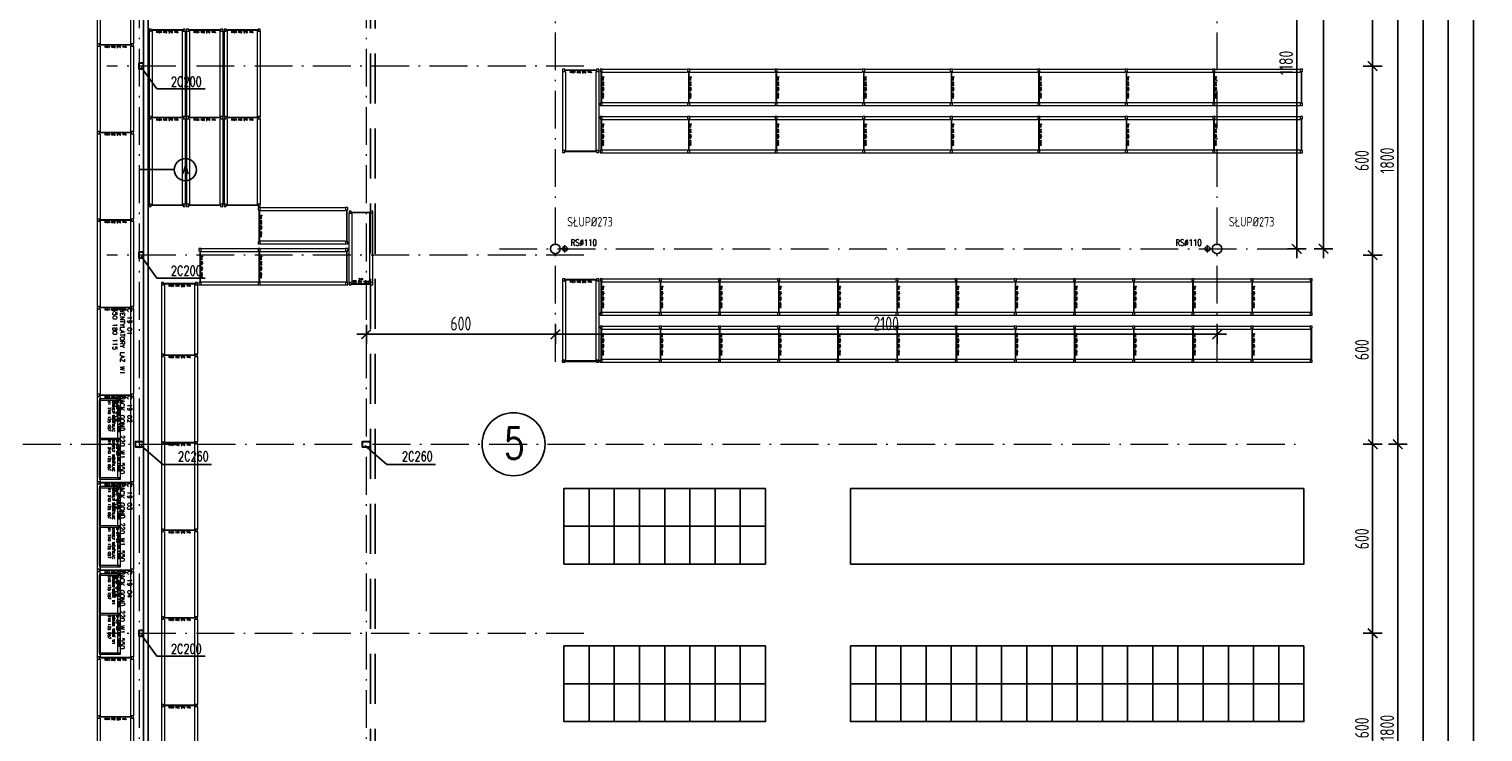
# Model space of a CAD drawing. Extents: x 153948 to 285449, y -89387 to -60195.
# Tile 80 of 108: x 259210 to 263824, y -82992 to -80762. Entities that reach past the tile are written whole.
import ezdxf
from ezdxf.enums import TextEntityAlignment as Align

# ---------------------------------------------------------------- set-up
doc = ezdxf.new("R2010")
doc.units = 0
doc.header["$LTSCALE"] = 100
doc.header["$MEASUREMENT"] = 0
doc.header["$PDMODE"] = 1
doc.linetypes.add('ACAD_ISO10W100', pattern=[18.5, 12, -3, 0.5, -3])
doc.linetypes.add('HIDDEN2', pattern=[4.7625, 3.175, -1.5875])
doc.layers.get('0').update_dxf_attribs({"linetype": 'CONTINUOUS'})
doc.layers.get('DEFPOINTS').update_dxf_attribs({"linetype": 'CONTINUOUS'})
for name, color, linetype in [('1', 2, 'CONTINUOUS'), ('G 57 100 140', 2, 'CONTINUOUS'), ('K-STA', 2, 'CONTINUOUS'), ('R-----OP', 2, 'CONTINUOUS'), ('RS Minimasa VBA', 7, 'CONTINUOUS'), ('RYNNY', 2, 'CONTINUOUS'), ('TEXT', 11, 'CONTINUOUS'), ('TEXT1', 2, 'CONTINUOUS'), ('WYMIARY', 1, 'CONTINUOUS')]:
    doc.layers.add(name, color=color, linetype=linetype)
for name, color, linetype, lineweight in [('OSIE', 8, 'ACAD_ISO10W100', 15), ('PANELE', 3, 'CONTINUOUS', 25), ('RS REGAŁY', 7, 'CONTINUOUS', 13)]:
    doc.layers.add(name, color=color, linetype=linetype, lineweight=lineweight)
doc.styles.add('DYBY-NORMALNY-0-8-N', font='ROMANS.SHX', dxfattribs={"width": 0.8})
doc.styles.get("Standard").update_dxf_attribs({"font": 'txt.shx'})
doc.styles.add('STYLE2', font='isocp.shx', dxfattribs={"width": 0.8})
doc.styles.add('TXT3', font='SIMPLEX.SHX', dxfattribs={"width": 0.75, "height": 40})
doc.dimstyles.new('KRESKI_100', dxfattribs={"dimscale": 20, "dimtxt": 2.2, "dimasz": 1.5, "dimexe": 1.5, "dimexo": 1.5, "dimgap": 0.6, "dimtad": 1, "dimdec": 1, "dimrnd": 0.5, "dimdsep": 46, "dimtxsty": 'STYLE2', "dimblk1": 'ARCHTICK', "dimblk2": 'ARCHTICK', "dimsah": 1, "dimcen": 2.5, "dimdle": 1.5, "dimclrd": 10, "dimclre": 10, "dimclrt": 15, "dimadec": 0, "dimazin": 0, "dimtfac": 1, "dimtdec": 1, "dimtmove": 1, "dimatfit": 3, "dimldrblk": 'ARCHTICK', "dimfxl": 1.5, "dimfxlon": 1, "dimtolj": 1, "dimtzin": 0, "dimarcsym": 0})

# ---------------------------------------------------------------- blocks, each defined once
blk = doc.blocks.new('SC200X2')
at = {"layer": '1'}
for points in [[(-10, 7.5), (-10, 0), (-9.7, 0, 0.391021), (-9.1, 0.6), (-8.7, 5.6, -0.391021), (-7.6, 6.6), (7.6, 6.6, -0.391021), (8.7, 5.6), (9.1, 0.6, 0.391021), (9.7, 0), (10, 0), (10, 7.5)], [(-10, -7.5), (-10, 0), (-9.7, 0, -0.391021), (-9.1, -0.6), (-8.7, -5.6, 0.391021), (-7.6, -6.6), (7.6, -6.6, 0.391021), (8.7, -5.6), (9.1, -0.6, -0.391021), (9.7, 0), (10, 0), (10, -7.5)]]:
    blk.add_lwpolyline(points, format="xyb", close=True, dxfattribs=at)
blk = doc.blocks.new('SC260X2')
at = {"layer": '1'}
for points in [[(-13, 9), (-13, 0), (-12.4, 0), (-12.1, 7, -0.401015), (-11.1, 7.9), (11.1, 7.9, -0.401015), (12.1, 7), (12.4, 0), (13, 0), (13, 9)], [(-13, -9), (-13, 0), (-12.4, 0), (-12.1, -7, 0.401015), (-11.1, -7.9), (11.1, -7.9, 0.401015), (12.1, -7), (12.4, 0), (13, 0), (13, -9)]]:
    blk.add_lwpolyline(points, format="xyb", close=True, dxfattribs=at)
blk = doc.blocks.new('_ARCHTICK')
at = {"color": 0, "linetype": 'ByBlock', "const_width": 0.15}
blk.add_lwpolyline([(-0.5, -0.5), (0.5, 0.5)], dxfattribs=at)
blk = doc.blocks.new('*D240')
at = {"layer": 'DEFPOINTS', "color": 0, "ltscale": 0.1, "transparency": 16777216}
for p in [(260307.9, -74816), (260307.9, -85703), (263794.3, -85703)]:
    blk.add_point(p, dxfattribs=at)
at = {"layer": 'WYMIARY', "color": 10, "lineweight": -2, "ltscale": 0.1, "transparency": 16777216}
for p, q in [((263794.3, -74786), (263794.3, -85733)), ((263764.3, -74816), (263824.3, -74816)), ((263764.3, -85703), (263824.3, -85703))]:
    blk.add_line(p, q, dxfattribs=at)
at = {"layer": 'WYMIARY', "color": 10, "lineweight": -2, "ltscale": 0.1, "transparency": 16777216, "xscale": 30, "yscale": 30, "zscale": 30}
for p, rotation in [((263794.3, -74816), 90), ((263794.3, -85703), 270)]:
    blk.add_blockref('_ARCHTICK', p, dxfattribs=dict(at, rotation=rotation))
at = {"layer": 'WYMIARY', "color": 15, "ltscale": 0.1, "transparency": 16777216, "insert": (263760.3, -80259.5), "char_height": 44, "attachment_point": 5, "rotation": 90, "style": 'STYLE2'}
blk.add_mtext('\\A1;10887', dxfattribs=at)
blk = doc.blocks.new('*D242')
at = {"layer": 'DEFPOINTS', "color": 0, "ltscale": 0.1, "transparency": 16777216}
for p in [(260307.9, -74816), (263714.3, -74816), (263634.3, -83856)]:
    blk.add_point(p, dxfattribs=at)
at = {"layer": 'WYMIARY', "color": 10, "lineweight": -2, "ltscale": 0.1, "transparency": 16777216}
for p, q in [((263714.3, -83886), (263714.3, -74786)), ((263684.3, -74816), (263744.3, -74816)), ((263684.3, -83856), (263744.3, -83856))]:
    blk.add_line(p, q, dxfattribs=at)
at = {"layer": 'WYMIARY', "color": 10, "lineweight": -2, "ltscale": 0.1, "transparency": 16777216, "xscale": 30, "yscale": 30, "zscale": 30}
for p, rotation in [((263714.3, -74816), 90), ((263714.3, -83856), 270)]:
    blk.add_blockref('_ARCHTICK', p, dxfattribs=dict(at, rotation=rotation))
at = {"layer": 'WYMIARY', "color": 15, "ltscale": 0.1, "transparency": 16777216, "insert": (263680.3, -79336), "char_height": 44, "attachment_point": 5, "rotation": 90, "style": 'STYLE2'}
blk.add_mtext('\\A1;9040', dxfattribs=at)
blk = doc.blocks.new('*D252')
at = {"layer": 'DEFPOINTS', "color": 0, "ltscale": 0.1, "transparency": 16777216}
for p in [(263554.3, -77029.5), (263634.3, -77029.5), (260307.9, -83856.1)]:
    blk.add_point(p, dxfattribs=at)
at = {"layer": 'WYMIARY', "color": 10, "lineweight": -2, "ltscale": 0.1, "transparency": 16777216}
for p, q in [((263634.3, -83886.1), (263634.3, -76999.5)), ((263604.3, -77029.5), (263664.3, -77029.5)), ((263604.3, -83856.1), (263664.3, -83856.1))]:
    blk.add_line(p, q, dxfattribs=at)
at = {"layer": 'WYMIARY', "color": 10, "lineweight": -2, "ltscale": 0.1, "transparency": 16777216, "xscale": 30, "yscale": 30, "zscale": 30}
for p, rotation in [((263634.3, -77029.5), 90), ((263634.3, -83856.1), 270)]:
    blk.add_blockref('_ARCHTICK', p, dxfattribs=dict(at, rotation=rotation))
at = {"layer": 'WYMIARY', "color": 15, "ltscale": 0.1, "transparency": 16777216, "insert": (263600.3, -80442.8), "char_height": 44, "attachment_point": 5, "rotation": 90, "style": 'STYLE2'}
blk.add_mtext('\\A1;6826.5', dxfattribs=at)
blk = doc.blocks.new('*D263')
at = {"layer": 'DEFPOINTS', "color": 0, "ltscale": 0.1, "transparency": 16777216}
for p in [(263474.3, -82079.5), (263554.3, -82079.5), (263474.3, -83879.5)]:
    blk.add_point(p, dxfattribs=at)
at = {"layer": 'WYMIARY', "color": 10, "lineweight": -2, "ltscale": 0.1, "transparency": 16777216}
for p, q in [((263524.3, -82079.5), (263584.3, -82079.5)), ((263554.3, -83909.5), (263554.3, -82049.5)), ((263524.3, -83879.5), (263584.3, -83879.5))]:
    blk.add_line(p, q, dxfattribs=at)
at = {"layer": 'WYMIARY', "color": 10, "lineweight": -2, "ltscale": 0.1, "transparency": 16777216, "xscale": 30, "yscale": 30, "zscale": 30}
for p, rotation in [((263554.3, -82079.5), 90), ((263554.3, -83879.5), 270)]:
    blk.add_blockref('_ARCHTICK', p, dxfattribs=dict(at, rotation=rotation))
at = {"layer": 'WYMIARY', "color": 15, "ltscale": 0.1, "transparency": 16777216, "insert": (263520.3, -82979.5), "char_height": 44, "attachment_point": 5, "rotation": 90, "style": 'STYLE2'}
blk.add_mtext('\\A1;1800', dxfattribs=at)
blk = doc.blocks.new('*D264')
at = {"layer": 'DEFPOINTS', "color": 0, "ltscale": 0.1, "transparency": 16777216}
for p in [(263474.3, -80279.5), (263554.3, -80279.5), (263474.3, -82079.5)]:
    blk.add_point(p, dxfattribs=at)
at = {"layer": 'WYMIARY', "color": 10, "lineweight": -2, "ltscale": 0.1, "transparency": 16777216}
for p, q in [((263524.3, -80279.5), (263584.3, -80279.5)), ((263554.3, -82109.5), (263554.3, -80249.5)), ((263524.3, -82079.5), (263584.3, -82079.5))]:
    blk.add_line(p, q, dxfattribs=at)
at = {"layer": 'WYMIARY', "color": 10, "lineweight": -2, "ltscale": 0.1, "transparency": 16777216, "xscale": 30, "yscale": 30, "zscale": 30}
for p, rotation in [((263554.3, -80279.5), 90), ((263554.3, -82079.5), 270)]:
    blk.add_blockref('_ARCHTICK', p, dxfattribs=dict(at, rotation=rotation))
at = {"layer": 'WYMIARY', "color": 15, "ltscale": 0.1, "transparency": 16777216, "insert": (263520.3, -81179.5), "char_height": 44, "attachment_point": 5, "rotation": 90, "style": 'STYLE2'}
blk.add_mtext('\\A1;1800', dxfattribs=at)
blk = doc.blocks.new('*D282')
at = {"layer": 'DEFPOINTS', "color": 0, "ltscale": 0.1, "transparency": 16777216}
for p in [(263394.3, -80279.5), (263394.3, -80879.5), (263474.3, -80879.5)]:
    blk.add_point(p, dxfattribs=at)
at = {"layer": 'WYMIARY', "color": 10, "lineweight": -2, "ltscale": 0.1, "transparency": 16777216}
for p, q in [((263444.3, -80279.5), (263504.3, -80279.5)), ((263474.3, -80249.5), (263474.3, -80909.5)), ((263444.3, -80879.5), (263504.3, -80879.5))]:
    blk.add_line(p, q, dxfattribs=at)
at = {"layer": 'WYMIARY', "color": 10, "lineweight": -2, "ltscale": 0.1, "transparency": 16777216, "xscale": 30, "yscale": 30, "zscale": 30}
for p, rotation in [((263474.3, -80279.5), 90), ((263474.3, -80879.5), 270)]:
    blk.add_blockref('_ARCHTICK', p, dxfattribs=dict(at, rotation=rotation))
at = {"layer": 'WYMIARY', "color": 15, "ltscale": 0.1, "transparency": 16777216, "insert": (263440.3, -80579.5), "char_height": 44, "attachment_point": 5, "rotation": 90, "style": 'STYLE2'}
blk.add_mtext('\\A1;600', dxfattribs=at)
blk = doc.blocks.new('*D283')
at = {"layer": 'DEFPOINTS', "color": 0, "ltscale": 0.1, "transparency": 16777216}
for p in [(263394.3, -80879.5), (263394.3, -81479.5), (263474.3, -81479.5)]:
    blk.add_point(p, dxfattribs=at)
at = {"layer": 'WYMIARY', "color": 10, "lineweight": -2, "ltscale": 0.1, "transparency": 16777216}
for p, q in [((263444.3, -80879.5), (263504.3, -80879.5)), ((263474.3, -80849.5), (263474.3, -81509.5)), ((263444.3, -81479.5), (263504.3, -81479.5))]:
    blk.add_line(p, q, dxfattribs=at)
at = {"layer": 'WYMIARY', "color": 10, "lineweight": -2, "ltscale": 0.1, "transparency": 16777216, "xscale": 30, "yscale": 30, "zscale": 30}
for p, rotation in [((263474.3, -80879.5), 90), ((263474.3, -81479.5), 270)]:
    blk.add_blockref('_ARCHTICK', p, dxfattribs=dict(at, rotation=rotation))
at = {"layer": 'WYMIARY', "color": 15, "ltscale": 0.1, "transparency": 16777216, "insert": (263440.3, -81179.5), "char_height": 44, "attachment_point": 5, "rotation": 90, "style": 'STYLE2'}
blk.add_mtext('\\A1;600', dxfattribs=at)
blk = doc.blocks.new('*D284')
at = {"layer": 'DEFPOINTS', "color": 0, "ltscale": 0.1, "transparency": 16777216}
for p in [(263394.3, -81479.5), (263394.3, -82079.5), (263474.3, -82079.5)]:
    blk.add_point(p, dxfattribs=at)
at = {"layer": 'WYMIARY', "color": 10, "lineweight": -2, "ltscale": 0.1, "transparency": 16777216}
for p, q in [((263444.3, -81479.5), (263504.3, -81479.5)), ((263474.3, -81449.5), (263474.3, -82109.5)), ((263444.3, -82079.5), (263504.3, -82079.5))]:
    blk.add_line(p, q, dxfattribs=at)
at = {"layer": 'WYMIARY', "color": 10, "lineweight": -2, "ltscale": 0.1, "transparency": 16777216, "xscale": 30, "yscale": 30, "zscale": 30}
for p, rotation in [((263474.3, -81479.5), 90), ((263474.3, -82079.5), 270)]:
    blk.add_blockref('_ARCHTICK', p, dxfattribs=dict(at, rotation=rotation))
at = {"layer": 'WYMIARY', "color": 15, "ltscale": 0.1, "transparency": 16777216, "insert": (263440.3, -81779.5), "char_height": 44, "attachment_point": 5, "rotation": 90, "style": 'STYLE2'}
blk.add_mtext('\\A1;600', dxfattribs=at)
blk = doc.blocks.new('*D285')
at = {"layer": 'DEFPOINTS', "color": 0, "ltscale": 0.1, "transparency": 16777216}
for p in [(263394.3, -82079.5), (263394.3, -82679.5), (263474.3, -82679.5)]:
    blk.add_point(p, dxfattribs=at)
at = {"layer": 'WYMIARY', "color": 10, "lineweight": -2, "ltscale": 0.1, "transparency": 16777216}
for p, q in [((263444.3, -82079.5), (263504.3, -82079.5)), ((263474.3, -82049.5), (263474.3, -82709.5)), ((263444.3, -82679.5), (263504.3, -82679.5))]:
    blk.add_line(p, q, dxfattribs=at)
at = {"layer": 'WYMIARY', "color": 10, "lineweight": -2, "ltscale": 0.1, "transparency": 16777216, "xscale": 30, "yscale": 30, "zscale": 30}
for p, rotation in [((263474.3, -82079.5), 90), ((263474.3, -82679.5), 270)]:
    blk.add_blockref('_ARCHTICK', p, dxfattribs=dict(at, rotation=rotation))
at = {"layer": 'WYMIARY', "color": 15, "ltscale": 0.1, "transparency": 16777216, "insert": (263440.3, -82379.5), "char_height": 44, "attachment_point": 5, "rotation": 90, "style": 'STYLE2'}
blk.add_mtext('\\A1;600', dxfattribs=at)
blk = doc.blocks.new('*D286')
at = {"layer": 'DEFPOINTS', "color": 0, "ltscale": 0.1, "transparency": 16777216}
for p in [(263394.3, -82679.5), (263394.3, -83279.5), (263474.3, -83279.5)]:
    blk.add_point(p, dxfattribs=at)
at = {"layer": 'WYMIARY', "color": 10, "lineweight": -2, "ltscale": 0.1, "transparency": 16777216}
for p, q in [((263444.3, -82679.5), (263504.3, -82679.5)), ((263474.3, -82649.5), (263474.3, -83309.5)), ((263444.3, -83279.5), (263504.3, -83279.5))]:
    blk.add_line(p, q, dxfattribs=at)
at = {"layer": 'WYMIARY', "color": 10, "lineweight": -2, "ltscale": 0.1, "transparency": 16777216, "xscale": 30, "yscale": 30, "zscale": 30}
for p, rotation in [((263474.3, -82679.5), 90), ((263474.3, -83279.5), 270)]:
    blk.add_blockref('_ARCHTICK', p, dxfattribs=dict(at, rotation=rotation))
at = {"layer": 'WYMIARY', "color": 15, "ltscale": 0.1, "transparency": 16777216, "insert": (263440.3, -82979.5), "char_height": 44, "attachment_point": 5, "rotation": 90, "style": 'STYLE2'}
blk.add_mtext('\\A1;600', dxfattribs=at)
blk = doc.blocks.new('*D383')
at = {"layer": 'DEFPOINTS', "color": 0, "ltscale": 0.1, "transparency": 16777216}
for p in [(260280.4, -81637.1), (260880.4, -81637.1), (260880.4, -81730.7)]:
    blk.add_point(p, dxfattribs=at)
at = {"layer": 'WYMIARY', "color": 10, "lineweight": -2, "ltscale": 0.1, "transparency": 16777216}
for p, q in [((260280.4, -81700.7), (260280.4, -81760.7)), ((260880.4, -81700.7), (260880.4, -81760.7)), ((260250.4, -81730.7), (260910.4, -81730.7))]:
    blk.add_line(p, q, dxfattribs=at)
at = {"layer": 'WYMIARY', "color": 10, "lineweight": -2, "ltscale": 0.1, "transparency": 16777216, "xscale": 30, "yscale": 30, "zscale": 30, "rotation": 180}
blk.add_blockref('_ARCHTICK', (260280.4, -81730.7), dxfattribs=at)
at = {"layer": 'WYMIARY', "color": 10, "lineweight": -2, "ltscale": 0.1, "transparency": 16777216, "xscale": 30, "yscale": 30, "zscale": 30}
blk.add_blockref('_ARCHTICK', (260880.4, -81730.7), dxfattribs=at)
at = {"layer": 'WYMIARY', "color": 15, "ltscale": 0.1, "transparency": 16777216, "insert": (260580.4, -81696.7), "char_height": 44, "attachment_point": 5, "style": 'STYLE2'}
blk.add_mtext('\\A1;600', dxfattribs=at)
blk = doc.blocks.new('*D384')
at = {"layer": 'DEFPOINTS', "color": 0, "ltscale": 0.1, "transparency": 16777216}
for p in [(260880.4, -81637.1), (262980.4, -81637.1), (262980.4, -81730.7)]:
    blk.add_point(p, dxfattribs=at)
at = {"layer": 'WYMIARY', "color": 10, "lineweight": -2, "ltscale": 0.1, "transparency": 16777216}
for p, q in [((260880.4, -81700.7), (260880.4, -81760.7)), ((262980.4, -81700.7), (262980.4, -81760.7)), ((260850.4, -81730.7), (263010.4, -81730.7))]:
    blk.add_line(p, q, dxfattribs=at)
at = {"layer": 'WYMIARY', "color": 10, "lineweight": -2, "ltscale": 0.1, "transparency": 16777216, "xscale": 30, "yscale": 30, "zscale": 30, "rotation": 180}
blk.add_blockref('_ARCHTICK', (260880.4, -81730.7), dxfattribs=at)
at = {"layer": 'WYMIARY', "color": 10, "lineweight": -2, "ltscale": 0.1, "transparency": 16777216, "xscale": 30, "yscale": 30, "zscale": 30}
blk.add_blockref('_ARCHTICK', (262980.4, -81730.7), dxfattribs=at)
at = {"layer": 'WYMIARY', "color": 15, "ltscale": 0.1, "transparency": 16777216, "insert": (261930.4, -81696.7), "char_height": 44, "attachment_point": 5, "style": 'STYLE2'}
blk.add_mtext('\\A1;2100', dxfattribs=at)
blk = doc.blocks.new('*D385')
at = {"layer": 'DEFPOINTS', "color": 0, "ltscale": 0.1, "transparency": 16777216}
for p in [(263153.3, -80279.5), (263233.6, -80279.5), (263153.3, -81459.5)]:
    blk.add_point(p, dxfattribs=at)
at = {"layer": 'WYMIARY', "color": 10, "lineweight": -2, "ltscale": 0.1, "transparency": 16777216}
for p, q in [((263203.6, -80279.5), (263263.6, -80279.5)), ((263233.6, -81489.5), (263233.6, -80249.5)), ((263203.6, -81459.5), (263263.6, -81459.5))]:
    blk.add_line(p, q, dxfattribs=at)
at = {"layer": 'WYMIARY', "color": 10, "lineweight": -2, "ltscale": 0.1, "transparency": 16777216, "xscale": 30, "yscale": 30, "zscale": 30}
for p, rotation in [((263233.6, -80279.5), 90), ((263233.6, -81459.5), 270)]:
    blk.add_blockref('_ARCHTICK', p, dxfattribs=dict(at, rotation=rotation))
at = {"layer": 'WYMIARY', "color": 15, "ltscale": 0.1, "transparency": 16777216, "insert": (263199.6, -80869.5), "char_height": 44, "attachment_point": 5, "rotation": 90, "style": 'STYLE2'}
blk.add_mtext('\\A1;1180', dxfattribs=at)
blk = doc.blocks.new('*D388')
at = {"layer": 'DEFPOINTS', "color": 0, "ltscale": 0.1, "transparency": 16777216}
for p in [(263153.3, -79059.5), (263153.3, -81459.5), (263318.3, -81459.5)]:
    blk.add_point(p, dxfattribs=at)
at = {"layer": 'WYMIARY', "color": 10, "lineweight": -2, "ltscale": 0.1, "transparency": 16777216}
for p, q in [((263318.3, -79029.5), (263318.3, -81489.5)), ((263288.3, -79059.5), (263348.3, -79059.5)), ((263288.3, -81459.5), (263348.3, -81459.5))]:
    blk.add_line(p, q, dxfattribs=at)
at = {"layer": 'WYMIARY', "color": 10, "lineweight": -2, "ltscale": 0.1, "transparency": 16777216, "xscale": 30, "yscale": 30, "zscale": 30}
for p, rotation in [((263318.3, -79059.5), 90), ((263318.3, -81459.5), 270)]:
    blk.add_blockref('_ARCHTICK', p, dxfattribs=dict(at, rotation=rotation))
at = {"layer": 'WYMIARY', "color": 15, "ltscale": 0.1, "transparency": 16777216, "insert": (263284.3, -80259.5), "char_height": 44, "attachment_point": 5, "rotation": 90, "style": 'STYLE2'}
blk.add_mtext('\\A1;2400', dxfattribs=at)
blk = doc.blocks.new('RACK 450 270 115')
at = {"color": 1}
for p, q in [((2.75, 108), (2.75, 7)), ((4.25, 108), (4.25, 7)), ((7, 115), (277.8, 115)), ((7, 105.5), (277.8, 105.5)), ((7, 9.5), (277.8, 9.5)), ((7, 0), (277.8, 0))]:
    blk.add_line(p, q, dxfattribs=at)
for points in [[(0, 108), (7, 108), (7, 115), (0, 115)], [(0, 0), (7, 0), (7, 7), (0, 7)]]:
    blk.add_lwpolyline(points, close=True, dxfattribs=at)
at = {"color": 1, "insert": (9.25, 57.5), "char_height": 5, "width": 101, "attachment_point": 5, "rotation": 90}
blk.add_mtext('RACK 450 270 115', dxfattribs=at)
blk = doc.blocks.new('NOGA RACK 450 007 115')
at = {"color": 1}
for p, q in [((2.75, 108), (2.75, 7)), ((4.25, 108), (4.25, 7))]:
    blk.add_line(p, q, dxfattribs=at)
for points in [[(0, 108), (7, 108), (7, 115), (0, 115)], [(0, 0), (7, 0), (7, 7), (0, 7)]]:
    blk.add_lwpolyline(points, close=True, dxfattribs=at)
blk = doc.blocks.new('RACK 450 180 115')
at = {"color": 1}
for p, q in [((2.75, 108), (2.75, 7)), ((4.25, 108), (4.25, 7)), ((7, 115), (187.8, 115)), ((7, 105.5), (187.8, 105.5)), ((7, 9.5), (187.8, 9.5)), ((7, 0), (187.8, 0))]:
    blk.add_line(p, q, dxfattribs=at)
for points in [[(0, 108), (7, 108), (7, 115), (0, 115)], [(0, 0), (7, 0), (7, 7), (0, 7)]]:
    blk.add_lwpolyline(points, close=True, dxfattribs=at)
at = {"color": 1, "insert": (9.25, 57.5), "char_height": 5, "width": 101, "attachment_point": 5, "rotation": 90}
blk.add_mtext('RACK 450 180 115', dxfattribs=at)
blk = doc.blocks.new('RACK 450 220 075')
at = {"color": 1}
for p, q in [((2.75, 68), (2.75, 7)), ((4.25, 68), (4.25, 7)), ((7, 75), (227, 75)), ((7, 65.5), (227, 65.5)), ((7, 9.5), (227, 9.5)), ((7, 0), (227, 0))]:
    blk.add_line(p, q, dxfattribs=at)
for points in [[(0, 68), (7, 68), (7, 75), (0, 75)], [(0, 0), (7, 0), (7, 7), (0, 7)]]:
    blk.add_lwpolyline(points, close=True, dxfattribs=at)
at = {"color": 1, "insert": (14.25, 37.5), "char_height": 5, "width": 61, "attachment_point": 5, "rotation": 90}
blk.add_mtext('RACK 450 220 075', dxfattribs=at)
blk = doc.blocks.new('NOGA RACK 450 007 075')
at = {"color": 1}
for p, q in [((2.8, 68), (2.8, 7)), ((4.2, 68), (4.2, 7))]:
    blk.add_line(p, q, dxfattribs=at)
for points in [[(0, 68), (7, 68), (7, 75), (0, 75)], [(0, 0), (7, 0), (7, 7), (0, 7)]]:
    blk.add_lwpolyline(points, close=True, dxfattribs=at)
blk = doc.blocks.new('RACK 450 220 115')
at = {"color": 1}
for p, q in [((2.75, 108), (2.75, 7)), ((4.25, 108), (4.25, 7)), ((7, 115), (227, 115)), ((7, 105.5), (227, 105.5)), ((7, 9.5), (227, 9.5)), ((7, 0), (227, 0))]:
    blk.add_line(p, q, dxfattribs=at)
for points in [[(0, 108), (7, 108), (7, 115), (0, 115)], [(0, 0), (7, 0), (7, 7), (0, 7)]]:
    blk.add_lwpolyline(points, close=True, dxfattribs=at)
at = {"color": 1, "insert": (9.25, 57.5), "char_height": 5, "width": 101, "attachment_point": 5, "rotation": 90}
blk.add_mtext('RACK 450 220 115', dxfattribs=at)
blk = doc.blocks.new('RACK 450 250 115')
at = {"color": 1}
for p, q in [((2.75, 108), (2.75, 7)), ((4.25, 108), (4.25, 7)), ((7, 115), (257.8, 115)), ((7, 105.5), (257.8, 105.5)), ((7, 9.5), (257.8, 9.5)), ((7, 0), (257.8, 0))]:
    blk.add_line(p, q, dxfattribs=at)
for points in [[(0, 108), (7, 108), (7, 115), (0, 115)], [(0, 0), (7, 0), (7, 7), (0, 7)]]:
    blk.add_lwpolyline(points, close=True, dxfattribs=at)
at = {"color": 1, "insert": (9.25, 57.5), "char_height": 5, "width": 101, "attachment_point": 5, "rotation": 90}
blk.add_mtext('RACK 450 250 115', dxfattribs=at)
blk = doc.blocks.new('RACK 550 180 115')
at = {"color": 6}
for p, q in [((2.75, 108), (2.75, 7)), ((4.25, 108), (4.25, 7)), ((7, 115), (187.8, 115)), ((7, 105.5), (187.8, 105.5)), ((7, 9.5), (187.8, 9.5)), ((7, 0), (187.8, 0))]:
    blk.add_line(p, q, dxfattribs=at)
for points in [[(0, 108), (7, 108), (7, 115), (0, 115)], [(0, 0), (7, 0), (7, 7), (0, 7)]]:
    blk.add_lwpolyline(points, close=True, dxfattribs=at)
at = {"color": 6, "insert": (9.25, 57.5), "char_height": 5, "width": 101, "attachment_point": 5, "rotation": 90}
blk.add_mtext('RACK 550 180 115', dxfattribs=at)
blk = doc.blocks.new('RACK 550 220 115')
at = {"color": 6}
for p, q in [((2.75, 108), (2.75, 7)), ((4.25, 108), (4.25, 7)), ((7, 115), (227, 115)), ((7, 105.5), (227, 105.5)), ((7, 9.5), (227, 9.5)), ((7, 0), (227, 0))]:
    blk.add_line(p, q, dxfattribs=at)
for points in [[(0, 108), (7, 108), (7, 115), (0, 115)], [(0, 0), (7, 0), (7, 7), (0, 7)]]:
    blk.add_lwpolyline(points, close=True, dxfattribs=at)
at = {"color": 6, "insert": (9.25, 57.5), "char_height": 5, "width": 101, "attachment_point": 5, "rotation": 90}
blk.add_mtext('RACK 550 220 115', dxfattribs=at)
blk = doc.blocks.new('RACK 550 270 115')
at = {"color": 6}
for p, q in [((2.75, 108), (2.75, 7)), ((4.25, 108), (4.25, 7)), ((7, 115), (277.8, 115)), ((7, 105.5), (277.8, 105.5)), ((7, 9.5), (277.8, 9.5)), ((7, 0), (277.8, 0))]:
    blk.add_line(p, q, dxfattribs=at)
for points in [[(0, 108), (7, 108), (7, 115), (0, 115)], [(0, 0), (7, 0), (7, 7), (0, 7)]]:
    blk.add_lwpolyline(points, close=True, dxfattribs=at)
at = {"color": 6, "insert": (9.25, 57.5), "char_height": 5, "width": 101, "attachment_point": 5, "rotation": 90}
blk.add_mtext('RACK 550 270 115', dxfattribs=at)
blk = doc.blocks.new('GOND L 270 125 057')
at = {"color": 5}
for points in [[(0, 0), (4, 0), (4, 67), (0, 67)], [(4, 67), (125.4, 67), (125.4, 10), (4, 10)], [(4, 0), (125.4, 0), (125.4, 10), (4, 10)]]:
    blk.add_lwpolyline(points, close=True, dxfattribs=at)
at = {"color": 5, "insert": (64.7, 5), "char_height": 5, "width": 121.4, "attachment_point": 5}
blk.add_mtext('GOND L 270 125 057', dxfattribs=at)
blk = doc.blocks.new('NOGA GOND L 270 004 057')
at = {"color": 5}
blk.add_lwpolyline([(0, 0), (4, 0), (4, 67), (0, 67)], close=True, dxfattribs=at)

msp = doc.modelspace()

# ---------------------------------------------------------------- linework, layer by layer
at = {"layer": 'G 57 100 140', "lineweight": -3}
for points in [[(260987.55, -82219.55), (260907.61, -82219.55), (260907.61, -82339.55), (260987.55, -82339.55)], [(261067.49, -82219.55), (260987.55, -82219.55), (260987.55, -82339.55), (261067.49, -82339.55)], [(261147.43, -82219.55), (261067.49, -82219.55), (261067.49, -82339.55), (261147.43, -82339.55)], [(261227.37, -82219.55), (261147.43, -82219.55), (261147.43, -82339.55), (261227.37, -82339.55)], [(261307.31, -82219.55), (261227.37, -82219.55), (261227.37, -82339.55), (261307.31, -82339.55)], [(261387.25, -82219.55), (261307.31, -82219.55), (261307.31, -82339.55), (261387.25, -82339.55)], [(261467.19, -82219.55), (261387.25, -82219.55), (261387.25, -82339.55), (261467.19, -82339.55)], [(261547.13, -82219.55), (261467.19, -82219.55), (261467.19, -82339.55), (261547.13, -82339.55)], [(263256.06, -82219.55), (261817.13, -82219.55), (261817.13, -82459.55), (263256.06, -82459.55)], [(260987.55, -82339.55), (260907.61, -82339.55), (260907.61, -82459.55), (260987.55, -82459.55)], [(261067.49, -82339.55), (260987.55, -82339.55), (260987.55, -82459.55), (261067.49, -82459.55)], [(261147.43, -82339.55), (261067.49, -82339.55), (261067.49, -82459.55), (261147.43, -82459.55)], [(261227.37, -82339.55), (261147.43, -82339.55), (261147.43, -82459.55), (261227.37, -82459.55)], [(261307.31, -82339.55), (261227.37, -82339.55), (261227.37, -82459.55), (261307.31, -82459.55)], [(261387.25, -82339.55), (261307.31, -82339.55), (261307.31, -82459.55), (261387.25, -82459.55)], [(261467.19, -82339.55), (261387.25, -82339.55), (261387.25, -82459.55), (261467.19, -82459.55)], [(261547.13, -82339.55), (261467.19, -82339.55), (261467.19, -82459.55), (261547.13, -82459.55)], [(260987.55, -82719.55), (260907.61, -82719.55), (260907.61, -82839.55), (260987.55, -82839.55)], [(261067.49, -82719.55), (260987.55, -82719.55), (260987.55, -82839.55), (261067.49, -82839.55)], [(261147.43, -82719.55), (261067.49, -82719.55), (261067.49, -82839.55), (261147.43, -82839.55)], [(261227.37, -82719.55), (261147.43, -82719.55), (261147.43, -82839.55), (261227.37, -82839.55)], [(261307.31, -82719.55), (261227.37, -82719.55), (261227.37, -82839.55), (261307.31, -82839.55)], [(261387.25, -82719.55), (261307.31, -82719.55), (261307.31, -82839.55), (261387.25, -82839.55)], [(261467.19, -82719.55), (261387.25, -82719.55), (261387.25, -82839.55), (261467.19, -82839.55)], [(261547.13, -82719.55), (261467.19, -82719.55), (261467.19, -82839.55), (261547.13, -82839.55)], [(261897.07, -82719.55), (261817.13, -82719.55), (261817.13, -82839.55), (261897.07, -82839.55)], [(261977.01, -82719.55), (261897.07, -82719.55), (261897.07, -82839.55), (261977.01, -82839.55)], [(262056.95, -82719.55), (261977.01, -82719.55), (261977.01, -82839.55), (262056.95, -82839.55)], [(262136.89, -82719.55), (262056.95, -82719.55), (262056.95, -82839.55), (262136.89, -82839.55)], [(262216.83, -82719.55), (262136.89, -82719.55), (262136.89, -82839.55), (262216.83, -82839.55)], [(262296.78, -82719.55), (262216.83, -82719.55), (262216.83, -82839.55), (262296.78, -82839.55)], [(262376.72, -82719.55), (262296.78, -82719.55), (262296.78, -82839.55), (262376.72, -82839.55)], [(262456.66, -82719.55), (262376.72, -82719.55), (262376.72, -82839.55), (262456.66, -82839.55)], [(262536.6, -82719.55), (262456.66, -82719.55), (262456.66, -82839.55), (262536.6, -82839.55)], [(262616.54, -82719.55), (262536.6, -82719.55), (262536.6, -82839.55), (262616.54, -82839.55)], [(262696.48, -82719.55), (262616.54, -82719.55), (262616.54, -82839.55), (262696.48, -82839.55)], [(262776.42, -82719.55), (262696.48, -82719.55), (262696.48, -82839.55), (262776.42, -82839.55)], [(262856.36, -82719.55), (262776.42, -82719.55), (262776.42, -82839.55), (262856.36, -82839.55)], [(262936.3, -82719.55), (262856.36, -82719.55), (262856.36, -82839.55), (262936.3, -82839.55)], [(263016.24, -82719.55), (262936.3, -82719.55), (262936.3, -82839.55), (263016.24, -82839.55)], [(263096.18, -82719.55), (263016.24, -82719.55), (263016.24, -82839.55), (263096.18, -82839.55)], [(263176.12, -82719.55), (263096.18, -82719.55), (263096.18, -82839.55), (263176.12, -82839.55)], [(263256.06, -82719.55), (263176.12, -82719.55), (263176.12, -82839.55), (263256.06, -82839.55)], [(260987.55, -82839.55), (260907.61, -82839.55), (260907.61, -82959.55), (260987.55, -82959.55)], [(261067.49, -82839.55), (260987.55, -82839.55), (260987.55, -82959.55), (261067.49, -82959.55)], [(261147.43, -82839.55), (261067.49, -82839.55), (261067.49, -82959.55), (261147.43, -82959.55)], [(261227.37, -82839.55), (261147.43, -82839.55), (261147.43, -82959.55), (261227.37, -82959.55)], [(261307.31, -82839.55), (261227.37, -82839.55), (261227.37, -82959.55), (261307.31, -82959.55)], [(261387.25, -82839.55), (261307.31, -82839.55), (261307.31, -82959.55), (261387.25, -82959.55)], [(261467.19, -82839.55), (261387.25, -82839.55), (261387.25, -82959.55), (261467.19, -82959.55)], [(261547.13, -82839.55), (261467.19, -82839.55), (261467.19, -82959.55), (261547.13, -82959.55)], [(261897.07, -82839.55), (261817.13, -82839.55), (261817.13, -82959.55), (261897.07, -82959.55)], [(261977.01, -82839.55), (261897.07, -82839.55), (261897.07, -82959.55), (261977.01, -82959.55)], [(262056.95, -82839.55), (261977.01, -82839.55), (261977.01, -82959.55), (262056.95, -82959.55)], [(262136.89, -82839.55), (262056.95, -82839.55), (262056.95, -82959.55), (262136.89, -82959.55)], [(262216.83, -82839.55), (262136.89, -82839.55), (262136.89, -82959.55), (262216.83, -82959.55)], [(262296.78, -82839.55), (262216.83, -82839.55), (262216.83, -82959.55), (262296.78, -82959.55)], [(262376.72, -82839.55), (262296.78, -82839.55), (262296.78, -82959.55), (262376.72, -82959.55)], [(262456.66, -82839.55), (262376.72, -82839.55), (262376.72, -82959.55), (262456.66, -82959.55)], [(262536.6, -82839.55), (262456.66, -82839.55), (262456.66, -82959.55), (262536.6, -82959.55)], [(262616.54, -82839.55), (262536.6, -82839.55), (262536.6, -82959.55), (262616.54, -82959.55)], [(262696.48, -82839.55), (262616.54, -82839.55), (262616.54, -82959.55), (262696.48, -82959.55)], [(262776.42, -82839.55), (262696.48, -82839.55), (262696.48, -82959.55), (262776.42, -82959.55)], [(262856.36, -82839.55), (262776.42, -82839.55), (262776.42, -82959.55), (262856.36, -82959.55)], [(262936.3, -82839.55), (262856.36, -82839.55), (262856.36, -82959.55), (262936.3, -82959.55)], [(263016.24, -82839.55), (262936.3, -82839.55), (262936.3, -82959.55), (263016.24, -82959.55)], [(263096.18, -82839.55), (263016.24, -82839.55), (263016.24, -82959.55), (263096.18, -82959.55)], [(263176.12, -82839.55), (263096.18, -82839.55), (263096.18, -82959.55), (263176.12, -82959.55)], [(263256.06, -82839.55), (263176.12, -82839.55), (263176.12, -82959.55), (263256.06, -82959.55)]]:
    msp.add_lwpolyline(points, close=True, dxfattribs=at)
at = {"layer": 'K-STA'}
for centre in [(260880.4, -81459.55), (262980.4, -81459.55)]:
    msp.add_circle(centre, 15.3, dxfattribs=at)
at = {"layer": 'OSIE', "ltscale": 0.1}
for p, q in [((259560.4, -86679.55), (259560.4, -73374.65)), ((260280.4, -86679.55), (260280.4, -73374.65)), ((260880.4, -81817.96), (260880.4, -78831.82)), ((262980.4, -81817.96), (262980.4, -78831.82)), ((260971.1, -80879.55), (259456.96, -80879.55)), ((260971.1, -81479.55), (259456.96, -81479.55)), ((260702.54, -81459.55), (263225.06, -81459.55)), ((260922.08, -81459.55), (260899.28, -81459.55)), ((260910.68, -81470.94), (260910.68, -81448.15)), ((262938.73, -81459.55), (262961.53, -81459.55)), ((262950.13, -81470.94), (262950.13, -81448.15)), ((247720.4, -82079.55), (263229.19, -82079.55)), ((260971.1, -82679.55), (259456.96, -82679.55))]:
    msp.add_line(p, q, dxfattribs=at)
at = {"layer": 'OSIE', "ltscale": 0.5}
msp.add_line((259560.4, -82092.33), (259560.4, -82055.71), dxfattribs=at)
at = {"layer": 'PANELE', "color": 1, "linetype": 'HIDDEN2', "ltscale": 0.5}
for p, q in [((260307.9, -83856.1), (260307.9, -74816.05)), ((260293.4, -83856.08), (260293.4, -74848.55))]:
    msp.add_line(p, q, dxfattribs=at)
at = {"layer": 'PANELE', "ltscale": 0.5}
for p, q in [((259573.4, -83870.55), (259573.4, -78739.55)), ((259573.4, -78739.55), (259573.4, -83869.55)), ((259587.9, -78739.55), (259587.9, -83856.05))]:
    msp.add_line(p, q, dxfattribs=at)
at = {"layer": 'R-----OP'}
msp.add_line((259559.26, -81208.1), (259671, -81208.1), dxfattribs=at)
msp.add_circle((259706.18, -81208.49), 35.19, dxfattribs=at)
at = {"layer": 'RYNNY', "ltscale": 0.1}
for centre in [(260910.68, -81459.18), (262950.13, -81459.18)]:
    msp.add_circle(centre, 7.5, dxfattribs=at)
at = {"layer": 'TEXT'}
for p, q in [((259615.28, -80952.19), (259565.4, -80883.3)), ((259769.1, -80952.19), (259615.28, -80952.19)), ((259615.28, -81552.19), (259565.4, -81483.3)), ((259769.1, -81552.19), (259615.28, -81552.19)), ((259634.9, -82143.75), (259564.6, -82083.3)), ((260345.7, -82143.75), (260275.4, -82083.3)), ((259634.9, -82143.75), (259789.43, -82143.75)), ((260345.7, -82143.75), (260500.23, -82143.75)), ((259615.28, -82752.19), (259565.4, -82683.3)), ((259769.1, -82752.19), (259615.28, -82752.19))]:
    msp.add_line(p, q, dxfattribs=at)
at = {"layer": 'TEXT1'}
msp.add_circle((260747.62, -82079.55), 100, dxfattribs=at)

# ---------------------------------------------------------------- block references
at = {"rotation": 270}
msp.add_blockref('NOGA RACK 450 007 115', (260903.21, -81812.35), dxfattribs=at)
at = {"layer": 'K-STA', "ltscale": 0.5, "xscale": -1, "rotation": 90}
for p in [(259565.9, -80879.55), (259565.9, -81479.55), (259565.9, -82679.55)]:
    msp.add_blockref('SC200X2', p, dxfattribs=at)
at = {"layer": 'K-STA', "ltscale": 0.5, "xscale": -1}
for p in [(259560.4, -82079.55), (260280.4, -82079.55)]:
    msp.add_blockref('SC260X2', p, dxfattribs=at)
at = {"layer": 'RS REGAŁY'}
for name, p, rotation in [('RACK 550 270 115', (259426.33, -80531.57), 270), ('RACK 450 270 115', (259590.7, -80762.25), 270), ('RACK 450 270 115', (259709.7, -80762.25), 270), ('RACK 450 270 115', (259828.7, -80762.25), 270), ('RACK 550 270 115', (259426.33, -80809.37), 270), ('RACK 450 250 115', (260903.21, -80889.55), 270), ('RACK 450 270 115', (259590.7, -81040.05), 270), ('RACK 450 270 115', (259709.7, -81040.05), 270), ('RACK 450 270 115', (259828.7, -81040.05), 270), ('RACK 550 270 115', (259426.33, -81087.17), 270), ('NOGA RACK 450 007 115', (260903.21, -81147.35), 270), ('NOGA RACK 450 007 115', (259590.7, -81317.85), 270), ('NOGA RACK 450 007 115', (259709.7, -81317.85), 270), ('NOGA RACK 450 007 115', (259828.7, -81317.85), 270), ('NOGA RACK 450 007 075', (260300.5, -81346.85), 90), ('RACK 450 220 075', (260300.5, -81573.85), 90), ('RACK 550 270 115', (259426.33, -81364.97), 270), ('RACK 450 220 115', (259629.9, -81566.85), 270), ('RACK 450 250 115', (260903.21, -81554.55), 270), ('RACK 550 270 115', (259426.33, -81642.77), 270), ('RACK 450 270 115', (259629.9, -81793.85), 270), ('RACK 550 270 115', (259426.33, -81920.57), 270), ('NOGA GOND L 270 004 057', (259500.33, -81939.57), 90), ('GOND L 270 125 057', (259500.33, -82064.97), 90), ('GOND L 270 125 057', (259500.33, -82190.37), 90), ('RACK 450 270 115', (259629.9, -82071.65), 270), ('RACK 550 270 115', (259426.33, -82198.37), 270), ('NOGA GOND L 270 004 057', (259500.33, -82217.37), 90), ('GOND L 270 125 057', (259500.33, -82342.77), 90), ('GOND L 270 125 057', (259500.33, -82468.17), 90), ('RACK 450 270 115', (259629.9, -82349.45), 270), ('RACK 550 270 115', (259426.33, -82476.17), 270), ('NOGA GOND L 270 004 057', (259500.33, -82495.17), 90), ('GOND L 270 125 057', (259500.33, -82620.57), 90), ('GOND L 270 125 057', (259500.33, -82745.97), 90), ('RACK 450 270 115', (259629.9, -82627.25), 270), ('RACK 550 180 115', (259426.33, -82753.97), 270), ('RACK 450 270 115', (259629.9, -82905.05), 270), ('RACK 550 220 115', (259426.33, -82941.77), 270)]:
    msp.add_blockref(name, p, dxfattribs=dict(at, rotation=rotation))
for name, p in [('RACK 450 270 115', (261022.21, -81004.55)), ('RACK 450 270 115', (261300.01, -81004.55)), ('RACK 450 270 115', (261577.81, -81004.55)), ('RACK 450 270 115', (261855.61, -81004.55)), ('RACK 450 270 115', (262133.41, -81004.55)), ('RACK 450 270 115', (262411.21, -81004.55)), ('RACK 450 270 115', (262689.01, -81004.55)), ('RACK 450 270 115', (262966.81, -81004.55)), ('NOGA RACK 450 007 115', (263244.61, -81004.55)), ('RACK 450 270 115', (261022.21, -81154.55)), ('RACK 450 270 115', (261300.01, -81154.55)), ('RACK 450 270 115', (261577.81, -81154.55)), ('RACK 450 270 115', (261855.61, -81154.55)), ('RACK 450 270 115', (262133.41, -81154.55)), ('RACK 450 270 115', (262411.21, -81154.55)), ('RACK 450 270 115', (262689.01, -81154.55)), ('RACK 450 270 115', (262966.81, -81154.55)), ('NOGA RACK 450 007 115', (263244.61, -81154.55)), ('RACK 450 270 115', (259936.7, -81443.85)), ('NOGA RACK 450 007 115', (260214.5, -81443.85)), ('RACK 450 180 115', (259748.9, -81573.85)), ('RACK 450 270 115', (259936.7, -81573.85)), ('NOGA RACK 450 007 115', (260214.5, -81573.85)), ('RACK 450 180 115', (261022.21, -81669.55)), ('RACK 450 180 115', (261210.01, -81669.55)), ('RACK 450 180 115', (261397.81, -81669.55)), ('RACK 450 180 115', (261585.61, -81669.55)), ('RACK 450 180 115', (261773.41, -81669.55)), ('RACK 450 180 115', (261961.21, -81669.55)), ('RACK 450 180 115', (262149.01, -81669.55)), ('RACK 450 180 115', (262336.81, -81669.55)), ('RACK 450 180 115', (262524.61, -81669.55)), ('RACK 450 180 115', (262712.41, -81669.55)), ('RACK 450 180 115', (262900.21, -81669.55)), ('RACK 450 180 115', (263088.01, -81669.55)), ('NOGA RACK 450 007 115', (263275.81, -81669.55)), ('RACK 450 180 115', (261022.21, -81819.55)), ('RACK 450 180 115', (261210.01, -81819.55)), ('RACK 450 180 115', (261397.81, -81819.55)), ('RACK 450 180 115', (261585.61, -81819.55)), ('RACK 450 180 115', (261773.41, -81819.55)), ('RACK 450 180 115', (261961.21, -81819.55)), ('RACK 450 180 115', (262149.01, -81819.55)), ('RACK 450 180 115', (262336.81, -81819.55)), ('RACK 450 180 115', (262524.61, -81819.55)), ('RACK 450 180 115', (262712.41, -81819.55)), ('RACK 450 180 115', (262900.21, -81819.55)), ('RACK 450 180 115', (263088.01, -81819.55)), ('NOGA RACK 450 007 115', (263275.81, -81819.55))]:
    msp.add_blockref(name, p, dxfattribs=at)

# ---------------------------------------------------------------- texts
at = {"layer": 'R-----OP', "style": 'DYBY-NORMALNY-0-8-N', "width": 0.8}
msp.add_text('A', height=30, dxfattribs=at).set_placement((259706.58, -81206.38), align=Align.MIDDLE)
at = {"layer": 'R-----OP', "color": 2, "style": 'DYBY-NORMALNY-0-8-N', "width": 0.8}
for p in [(260970.72, -81439.61), (262890.09, -81439.61)]:
    msp.add_text('RS%%c110', height=20, dxfattribs=at).set_placement(p, align=Align.MIDDLE)
at = {"layer": 'RS Minimasa VBA', "attachment_point": 1, "rotation": 270}
for s, insert, char_height, width in [('C 19 01^M^JWENTYLATORY LAZ W1 550 180 115', (259536.33, -81647.77), 14, 272.8), ('C 20 01^M^JKANALY WENTYLAC W1 210 125 057', (259495.33, -81940.57), 8, 120.4), ('C 19 02^M^JRACK GOND 220 W1 550 180 115', (259536.33, -81925.57), 14, 272.8), ('C 20 02^M^JKANALY WENTYLAC W1 210 125 057', (259495.33, -82065.97), 8, 120.4), ('C 21 01^M^JKANALY WENTYLAC W1 210 125 057', (259495.33, -82218.37), 8, 120.4), ('C 19 03^M^JRACK GOND 220 W1 550 180 115', (259536.33, -82203.37), 14, 272.8), ('C 21 02^M^JKANALY WENTYLAC W1 210 125 057', (259495.33, -82343.77), 8, 120.4), ('C 22 01^M^JKRATKI WENT W1 210 125 057', (259495.33, -82496.17), 8, 120.4), ('C 19 04^M^JRACK GOND 220 W1 550 180 115', (259536.33, -82481.17), 14, 272.8), ('C 22 02^M^JKRATKI WENT W1 210 125 057', (259495.33, -82621.57), 8, 120.4)]:
    msp.add_mtext(s, dxfattribs=dict(at, insert=insert, char_height=char_height, width=width))
at = {"layer": 'TEXT', "style": 'TXT3', "width": 0.75}
for s, p in [('2C200', (259660.47, -80943.9)), ('SŁUP%%c273', (260917.9, -81388.65)), ('SŁUP%%c273', (263017.9, -81388.65)), ('2C200', (259660.47, -81543.9)), ('2C260', (259682.91, -82133.06)), ('2C260', (260393.71, -82133.06)), ('2C200', (259660.47, -82743.9))]:
    msp.add_text(s, height=30, dxfattribs=at).set_placement(p)
at = {"layer": 'TEXT1', "style": 'TXT3', "width": 0.75}
msp.add_text('5', height=100, dxfattribs=at).set_placement((260717.83, -82126.19))

# ---------------------------------------------------------------- dimensions: what is measured, and where the dimension line sits
at = {"layer": 'WYMIARY', "ltscale": 0.1}
for base, p1, p2, picture, middle in [((263794.26, -85703.05), (260307.9, -74816.05), (260307.9, -85703.05), '*D240', (263760.26, -80259.55)), ((263714.26, -74816.05), (263634.26, -83856.05), (260307.9, -74816.05), '*D242', (263680.26, -79336.05)), ((263634.2643, -77029.5458), (260307.9035, -83856.1042), (263554.2643, -77029.5458), '*D252', (263600.26, -80442.825)), ((263318.29, -81459.55), (263153.28, -79059.55), (263153.28, -81459.55), '*D388', (263284.28, -80259.55)), ((263233.56, -80279.55), (263153.28, -81459.55), (263153.28, -80279.55), '*D385', (263199.56, -80869.55)), ((263474.26, -80879.55), (263394.26, -80279.55), (263394.26, -80879.55), '*D282', (263440.26, -80579.55)), ((263554.26, -80279.55), (263474.26, -82079.55), (263474.26, -80279.55), '*D264', (263520.26, -81179.55)), ((263474.26, -81479.55), (263394.26, -80879.55), (263394.26, -81479.55), '*D283', (263440.26, -81179.55)), ((263474.26, -82079.55), (263394.26, -81479.55), (263394.26, -82079.55), '*D284', (263440.26, -81779.55)), ((263474.26, -82679.55), (263394.26, -82079.55), (263394.26, -82679.55), '*D285', (263440.26, -82379.55)), ((263554.26, -82079.55), (263474.26, -83879.55), (263474.26, -82079.55), '*D263', (263520.26, -82979.55)), ((263474.26, -83279.55), (263394.26, -82679.55), (263394.26, -83279.55), '*D286', (263440.26, -82979.55))]:
    dim = msp.add_linear_dim(base=base, p1=p1, p2=p2, angle=90, dimstyle='KRESKI_100', dxfattribs=at)
    dim.commit()
    dim.dimension.update_dxf_attribs({"geometry": picture, "text_midpoint": middle})
for base, p1, p2, picture, middle in [((260880.4, -81730.69), (260280.4, -81637.1), (260880.4, -81637.1), '*D383', (260580.4, -81696.69)), ((262980.4, -81730.69), (260880.4, -81637.1), (262980.4, -81637.1), '*D384', (261930.4, -81696.69))]:
    dim = msp.add_linear_dim(base=base, p1=p1, p2=p2, dimstyle='KRESKI_100', dxfattribs=at)
    dim.commit()
    dim.dimension.update_dxf_attribs({"geometry": picture, "text_midpoint": middle})

doc.saveas('drawing.dxf')
